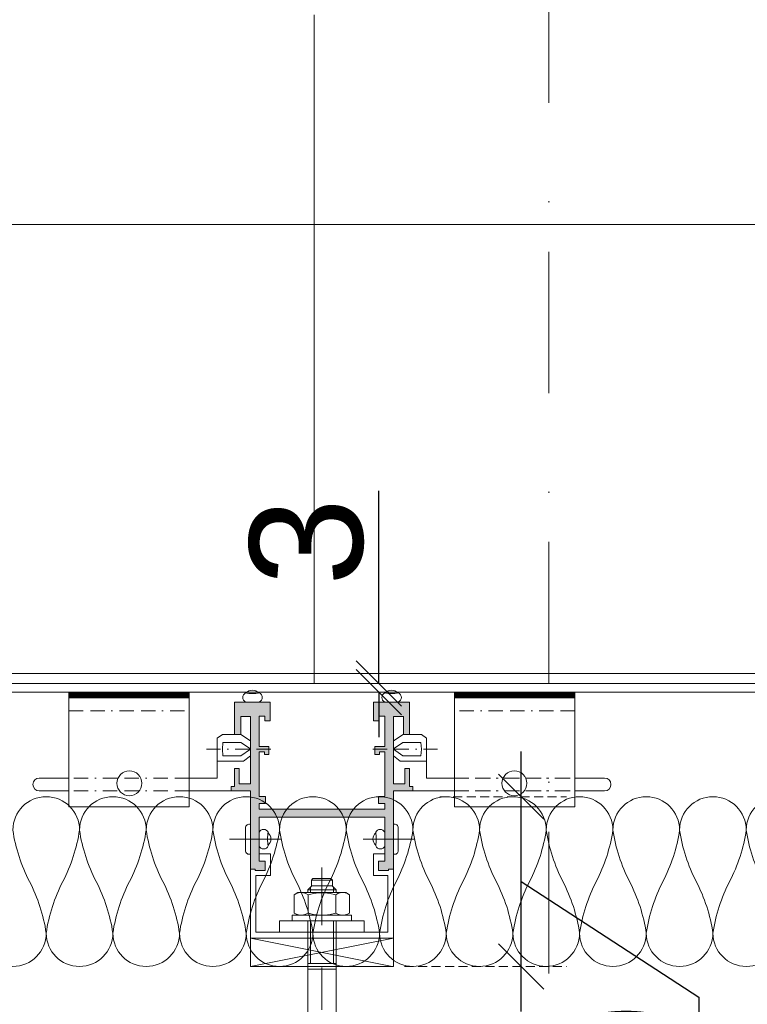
# Model space of a CAD drawing. Header units: millimetres. Extents: x 3652085 to 3778338, y -303702 to -273644.
# Tile 100 of 256: x 3674677 to 3674935, y -277091 to -276743. Entities that reach past the tile are written whole.
import ezdxf

# ---------------------------------------------------------------- set-up
doc = ezdxf.new("R2010")
doc.units = ezdxf.units.MM
doc.header["$PDMODE"] = 34
for name, pattern in [('BEQA', [20.5, 10, -7, 0, -3.5]), ('BORDERX2', [88.9, 25.4, -12.7, 25.4, -12.7, 0, -12.7]), ('HIDDEN2', [4.7625, 3.175, -1.5875])]:
    doc.linetypes.add(name, pattern=pattern)
doc.layers.add('!!!! BALCONY', color=7, linetype='Continuous')
for name, color, linetype, lineweight in [('DETAIL    (HAUSART)', 110, 'Continuous', 5), ('DIM-03    (HAUSART)', 111, 'Continuous', 5), ('INSULATION (HAUSEART)', 31, 'Continuous', 15), ('Marker - Section_Pen_No__1', 7, 'Continuous', 13)]:
    doc.layers.add(name, color=color, linetype=linetype, lineweight=lineweight)
doc.styles.add('1-20 Eng HA', font='arial.ttf', dxfattribs={"height": 40})
doc.dimstyles.new('1-20 Eng HA', dxfattribs={"dimtxt": 40, "dimasz": 16, "dimexe": 16, "dimexo": 5, "dimgap": 5, "dimtad": 1, "dimdec": 0, "dimlfac": -1, "dimzin": 0, "dimdsep": 46, "dimtxsty": '1-20 Eng HA', "dimblk": 'OBLIQUE', "dimcen": 0.09, "dimdle": 16, "dimclrd": 256, "dimclre": 256, "dimclrt": 256, "dimadec": 0, "dimazin": 0, "dimtfac": 1, "dimtdec": 0, "dimtofl": 0, "dimtmove": 0, "dimatfit": 3, "dimldrblk": 'OBLIQUE', "dimfxl": 1, "dimtolj": 1, "dimtzin": 0, "dimlwe": 0, "dimarcsym": 0})

# ---------------------------------------------------------------- blocks, each defined once
blk = doc.blocks.new('_Oblique')
at = {"color": 0, "linetype": 'ByBlock', "lineweight": -2}
blk.add_line((-0.5, -0.5), (0.5, 0.5), dxfattribs=at)
blk = doc.blocks.new('*D198')
at = {"layer": 'Defpoints', "color": 0, "lineweight": 0, "transparency": 16777216}
for p in [(3674821.03, -277017.99), (3674854.85, -277017.99), (3674808.6, -277077.99)]:
    blk.add_point(p, dxfattribs=at)
at = {"layer": 'DIM-03    (HAUSART)', "lineweight": -2, "transparency": 16777216}
for p, q in [((3674854.85, -277093.99), (3674854.85, -277001.99)), ((3674854.85, -277047.99), (3674917.71, -277088.87)), ((3674917.71, -277088.87), (3674917.71, -277156.25))]:
    blk.add_line(p, q, dxfattribs=at)
at = {"layer": 'DIM-03    (HAUSART)', "linetype": 'HIDDEN2', "lineweight": 0, "transparency": 16777216}
for p, q in [((3674826.03, -277017.99), (3674870.85, -277017.99)), ((3674813.6, -277077.99), (3674870.85, -277077.99))]:
    blk.add_line(p, q, dxfattribs=at)
at = {"layer": 'DIM-03    (HAUSART)', "lineweight": -2, "transparency": 16777216, "xscale": 16, "yscale": 16, "zscale": 16}
for p, rotation in [((3674854.85, -277017.99), 90), ((3674854.85, -277077.99), 270)]:
    blk.add_blockref('_Oblique', p, dxfattribs=dict(at, rotation=rotation))
at = {"layer": 'DIM-03    (HAUSART)', "transparency": 16777216, "insert": (3674892.29, -277122.56), "char_height": 40, "attachment_point": 5, "rotation": 90, "style": '1-20 Eng HA'}
blk.add_mtext('\\A1;60', dxfattribs=at)
blk = doc.blocks.new('*U188')
at = {"color": 7, "linetype": 'Continuous', "lineweight": 0}
for points in [[(0, 15), (4, 15)], [(0, -14.99), (0, 15)], [(4, 15), (4, -14.99)], [(4, 10.5), (6, 10.5)], [(4, -10.5), (4, 10.5)], [(6, -10.5), (6, 10.5)], [(6, 8.5), (6.75, 9.8)], [(6, 7.35), (6.1, 8.25)], [(6.1, 6.5), (6, 7.35)], [(6.1, 8.25), (6.35, 9.05)], [(6.35, 9.05), (6.75, 9.8)], [(6.75, 9.8), (13.25, 9.8)], [(13.25, 9.8), (13.65, 9.05)], [(14, 8.5), (13.25, 9.8)], [(13.65, 9.05), (13.9, 8.25)], [(13.9, 8.25), (14, 7.35)], [(14, 7.35), (13.9, 6.5)], [(14, -8.5), (14, 8.5)], [(-91.02, 3.5), (-89.52, 5)], [(-91.02, -3.5), (-91.02, 3.5)], [(-89.52, 5), (-85.02, 5)], [(-89.52, -5), (-89.52, 5)], [(-84.02, 4.8), (-85.02, 5)], [(-85.02, 5), (-85.02, -5)], [(-84.82, 3.6), (-84.97, 2.65)], [(-84.37, 4.45), (-84.82, 3.6)], [(-83.62, 5.05), (-84.37, 4.45)], [(-82.77, 5.35), (-83.62, 5.05)], [(-82.77, 5.35), (-81.22, 5.6)], [(-82.77, 2.85), (-82.67, 3.5)], [(-82.67, 3.5), (-82.32, 4.05)], [(-82.32, 4.05), (-81.82, 4.5)], [(-82.02, 1.15), (-81.82, 4.5)], [(-81.82, 4.5), (-81.77, 2.8)], [(-81.22, 5.6), (-79.67, 5.6)], [(-79.67, 5.6), (-67.53, 4.95)], [(-78.72, 3.45), (-78.12, 3.95)], [(-78.12, 3.95), (-77.22, 3.8)], [(-77.87, 1.8), (-77.72, 4.4)], [(-77.22, 3.8), (-76.87, 3.1)], [(-67.53, -1.3), (-67.53, 4.95)], [(-67.53, 3.6), (-65.18, 3.6)], [(-64.93, 3.7), (-65.18, 3.6)], [(-64.83, 4), (-64.93, 3.7)], [(-64.83, 5), (-64.83, -5)], [(-64.83, 5), (4, 5)], [(-64.83, -4), (-64.83, 4)], [(-13.05, 5), (-13.05, -5)], [(-11.05, 5), (-11.05, -5)], [(4, 4.1), (-11.05, 4.1)], [(6.35, 5.65), (6.1, 6.5)], [(6.25, 3), (6.75, 4.9)], [(6.75, 4.9), (6.35, 5.65)], [(6.75, 4.9), (13.25, 4.9)], [(13.65, 5.65), (13.25, 4.9)], [(13.25, 4.9), (13.7, 3)], [(13.9, 6.5), (13.65, 5.65)], [(14, 5), (15, 5)], [(15.89, 4.1), (14, 4.1)], [(15, 5), (16.34, 3.6)], [(15, 5), (15, -5)], [(18.44, 3.7), (16.34, 3.7)], [(16.34, 3.6), (16.34, -3.6)], [(18.94, 3.2), (18.44, 3.7)], [(18.44, -3.7), (18.44, 3.7)], [(-72.48, 0), (-92.92, 0)], [(-89.97, 0), (-64.98, 0)], [(-84.97, 2.65), (-84.67, 1.2)], [(-84.67, 1.2), (-83.87, 0.3)], [(-83.87, 0.3), (-82.47, -0.2)], [(-82.72, 2.2), (-82.77, 2.85)], [(-82.47, 1.6), (-82.72, 2.2)], [(-82.02, 1.15), (-82.47, 1.6)], [(-81.77, 2.8), (-82.02, 1.15)], [(-79.17, 3.25), (-76.47, 3.1)], [(-78.62, 2.75), (-78.72, 3.45)], [(-77.62, 2.35), (-78.62, 2.75)], [(-76.87, 3.1), (-77.62, 2.35)], [(-42.49, 0), (-57.48, 0)], [(-12.5, 0), (-27.49, 0)], [(22.89, 0), (2.5, 0)], [(6, 1), (6.25, 3)], [(6, -1), (6, 1)], [(13.7, 3), (13.95, 1)], [(13.95, 1), (13.95, -1)], [(18.94, 3.2), (18.94, -3.2)], [(-82.87, -3.65), (-81.67, -3.3)], [(-82.47, -0.2), (-81.62, -0.45)], [(-81.67, -3.3), (-80.52, -2.9)], [(-81.62, -0.45), (-80.77, -0.7)], [(-80.77, -0.7), (-76.97, -0.9)], [(-80.52, -2.9), (-76.77, -2.7)], [(-76.97, -0.9), (-76.62, -1)], [(-76.47, -2.55), (-76.77, -2.7)], [(-76.62, -1), (-76.32, -1.2)], [(-76.22, -2.25), (-76.47, -2.55)], [(-76.32, -1.2), (-76.17, -1.55)], [(-76.12, -1.9), (-76.22, -2.25)], [(-76.17, -1.55), (-76.12, -1.9)], [(-69.73, -1.65), (-69.53, -1.35)], [(-69.73, -1.95), (-69.73, -1.65)], [(-69.53, -2.25), (-69.73, -1.95)], [(-69.53, -1.35), (-69.23, -1.2)], [(-69.23, -2.4), (-69.53, -2.25)], [(-69.23, -1.2), (-67.53, -1.3)], [(-69.23, -2.4), (-67.53, -2.3)], [(-67.53, -2.3), (-67.53, -5.05)], [(6.25, -2.95), (6, -1)], [(6.75, -4.9), (6.25, -2.95)], [(13.7, -2.95), (13.25, -4.9)], [(13.95, -1), (13.7, -2.95)], [(18.44, -3.7), (18.94, -3.2)], [(-89.52, -5), (-91.02, -3.5)], [(-89.52, -5), (-85.02, -5)], [(-84.82, -4.95), (-85.02, -5)], [(-84.82, -5.05), (-84.02, -4.15)], [(-84.82, -5.05), (-84.77, -5.85)], [(-84.77, -5.85), (-82.62, -5.75)], [(-84.02, -4.15), (-82.87, -3.65)], [(-82.62, -5.75), (-81.82, -4.95)], [(-82.62, -5.75), (-81.72, -6.2)], [(-81.82, -4.95), (-81.62, -5.7)], [(-81.82, -4.95), (-81.72, -6.2)], [(-81.62, -5.7), (-81.72, -6.2)], [(-81.62, -5.7), (-78.72, -5.55)], [(-78.72, -5.55), (-78.62, -5.65)], [(-78.62, -5.55), (-77.67, -5.45)], [(-78.62, -5.65), (-76.72, -5.9)], [(-77.72, -4.55), (-77.67, -6.25)], [(-77.67, -5.45), (-76.67, -5.45)], [(-76.67, -5.55), (-76.72, -5.9)], [(-76.67, -5.55), (-76.62, -5.5)], [(-76.62, -5.5), (-76.57, -5.45)], [(-76.57, -5.45), (-67.53, -5.05)], [(-67.53, -3.6), (-65.18, -3.6)], [(-65.18, -3.6), (-64.93, -3.7)], [(-64.93, -3.7), (-64.83, -4)], [(-64.83, -5), (4, -5)], [(-13, -5), (-13.05, -5)], [(4, -4.1), (-11.05, -4.1)], [(6, -7.35), (6.1, -6.5)], [(6.1, -6.5), (6.35, -5.65)], [(6.35, -5.65), (6.75, -4.9)], [(6.75, -4.9), (13.25, -4.9)], [(13.25, -4.9), (13.65, -5.65)], [(13.65, -5.65), (13.9, -6.5)], [(13.9, -6.5), (14, -7.35)], [(15.89, -4.1), (14, -4.1)], [(14, -5), (15, -5)], [(15, -5), (16.34, -3.6)], [(18.44, -3.7), (16.34, -3.7)], [(6.1, -8.2), (6, -7.35)], [(6, -8.5), (6.75, -9.8)], [(6.35, -9.05), (6.1, -8.2)], [(6.75, -9.8), (6.35, -9.05)], [(6.75, -9.8), (13.25, -9.8)], [(14, -8.5), (13.25, -9.8)], [(13.65, -9.05), (13.25, -9.8)], [(13.9, -8.2), (13.65, -9.05)], [(14, -7.35), (13.9, -8.2)], [(4, -10.5), (6, -10.5)], [(4, -14.99), (0, -14.99)]]:
    blk.add_lwpolyline(points, dxfattribs=at)
blk = doc.blocks.new('*D196')
at = {"layer": 'Defpoints', "color": 0, "lineweight": 0, "transparency": 16777216}
for p in [(3674804.47, -276977.99), (3674824.92, -276977.99), (3674824.92, -276980.99)]:
    blk.add_point(p, dxfattribs=at)
at = {"layer": 'DIM-03    (HAUSART)', "lineweight": -2, "transparency": 16777216}
for p, q in [((3674804.47, -276977.99), (3674804.47, -276909.8)), ((3674804.47, -276980.99), (3674804.47, -276996.99))]:
    blk.add_line(p, q, dxfattribs=at)
at = {"layer": 'DIM-03    (HAUSART)', "linetype": 'HIDDEN2', "lineweight": 0, "transparency": 16777216}
for p, q in [((3674819.92, -276977.99), (3674788.47, -276977.99)), ((3674819.92, -276980.99), (3674788.47, -276980.99))]:
    blk.add_line(p, q, dxfattribs=at)
at = {"layer": 'DIM-03    (HAUSART)', "lineweight": -2, "transparency": 16777216, "xscale": 16, "yscale": 16, "zscale": 16}
for p, rotation in [((3674804.47, -276977.99), 270), ((3674804.47, -276980.99), 90)]:
    blk.add_blockref('_Oblique', p, dxfattribs=dict(at, rotation=rotation))
at = {"layer": 'DIM-03    (HAUSART)', "transparency": 16777216, "insert": (3674779.03, -276927.9), "char_height": 40, "attachment_point": 5, "rotation": 90, "style": '1-20 Eng HA'}
blk.add_mtext('\\A1;3', dxfattribs=at)

msp = doc.modelspace()

# ---------------------------------------------------------------- hatches: boundary and pattern name
at = {"layer": '!!!! BALCONY', "linetype": 'Continuous', "lineweight": 13}
h = msp.add_hatch(dxfattribs=at)
h.set_pattern_fill('NET', color=252, scale=50, angle=360, style=0)
h.set_pattern_definition([(360, (3871472.7, -411435.73), (8e-14, 158.75), []), (90, (3871472.7, -411435.73), (-158.75, 9e-14), [])])
edge = h.paths.add_edge_path()
edge.add_line((3675295.9, -277142.43), (3675410.65, -277142.43))
edge.add_line((3675410.65, -277142.43), (3675410.65, -277007.45))
edge.add_line((3675410.65, -277007.45), (3675410.65, -277001.38))
edge.add_line((3675410.65, -277001.38), (3675410.65, -276991.38))
edge.add_line((3675410.65, -276991.38), (3675410.65, -276968.2))
edge.add_line((3675410.65, -276968.2), (3675410.65, -276542.2))
edge.add_line((3675410.65, -276542.2), (3675410.65, -276522.06))
edge.add_line((3675410.65, -276522.06), (3675410.65, -276491.8))
edge.add_line((3675410.65, -276491.8), (3675410.65, -276468.46))
edge.add_line((3675410.65, -276468.46), (3675410.65, -276300.34))
edge.add_line((3675410.65, -276300.34), (3675410.65, -276257.42))
edge.add_line((3675410.65, -276257.42), (3675410.65, -275991.99))
edge.add_line((3675410.65, -275991.99), (3675410.65, -275859.99))
edge.add_line((3675410.65, -275859.99), (3675410.65, -275327.99))
edge.add_line((3675410.65, -275327.99), (3674693.98, -275327.99))
edge.add_line((3674693.98, -275327.99), (3674647.86, -275327.99))
edge.add_line((3674647.86, -275327.99), (3674647.86, -275961))
edge.add_line((3674647.86, -275961), (3674567.85, -275961))
edge.add_line((3674567.85, -275961), (3674567.85, -275991.99))
edge.add_line((3674567.85, -275991.99), (3674567.85, -275991.99))
edge.add_line((3674567.85, -275991.99), (3674567.85, -276019.38))
edge.add_line((3674567.85, -276019.38), (3674567.86, -276671.49))
edge.add_line((3674567.86, -276671.49), (3675297.06, -276671.5))
edge.add_arc((3675296.96, -276672.49), 1, 0, 83.9048, ccw=False)
edge.add_line((3675297.96, -276672.49), (3675297.96, -276673.99))
edge.add_arc((3675297.46, -276673.99), 0.5, -90, 0, ccw=False)
edge.add_line((3675297.46, -276674.49), (3675296.46, -276674.49))
edge.add_line((3675296.46, -276674.49), (3675296.46, -276673.99))
edge.add_line((3675296.46, -276673.99), (3675294.96, -276673.99))
edge.add_arc((3675294.96, -276674.99), 1, 90, 180)
edge.add_line((3675293.96, -276674.99), (3675293.96, -276686.69))
edge.add_line((3675293.96, -276686.69), (3675297.96, -276686.69))
edge.add_line((3675297.96, -276686.69), (3675297.96, -276685.69))
edge.add_line((3675297.96, -276685.69), (3675298.96, -276685.69))
edge.add_line((3675298.96, -276685.69), (3675298.96, -276686.69))
edge.add_line((3675298.96, -276686.69), (3675298.96, -276701.39))
edge.add_line((3675298.96, -276701.39), (3675296.76, -276701.39))
edge.add_line((3675296.76, -276701.39), (3675296.76, -276703.29))
edge.add_line((3675296.76, -276703.29), (3675294.96, -276703.29))
edge.add_line((3675294.96, -276703.29), (3675294.96, -276701.24))
edge.add_line((3675294.96, -276701.24), (3675288.66, -276701.24))
edge.add_arc((3675288.66, -276702.74), 1.5, 90, 180)
edge.add_line((3675287.16, -276702.74), (3675287.16, -276708.97))
edge.add_line((3675287.16, -276708.97), (3675286.86, -276709.49))
edge.add_line((3675286.86, -276709.49), (3675287.16, -276710.01))
edge.add_line((3675287.16, -276710.01), (3675287.16, -276716.24))
edge.add_arc((3675288.66, -276716.24), 1.5, 180, 270)
edge.add_line((3675288.66, -276717.74), (3675294.96, -276717.74))
edge.add_line((3675294.96, -276717.74), (3675294.96, -276715.69))
edge.add_line((3675294.96, -276715.69), (3675296.76, -276715.69))
edge.add_line((3675296.76, -276715.69), (3675296.76, -276717.59))
edge.add_line((3675296.76, -276717.59), (3675298.96, -276717.59))
edge.add_line((3675298.96, -276717.59), (3675298.96, -276726.99))
edge.add_line((3675298.96, -276726.99), (3675308.96, -276726.99))
edge.add_line((3675308.96, -276726.99), (3675308.96, -276725.49))
edge.add_line((3675308.96, -276725.49), (3675308.14, -276721.99))
edge.add_line((3675308.14, -276721.99), (3675313.89, -276721.99))
edge.add_line((3675313.89, -276721.99), (3675313.89, -276721.99))
edge.add_line((3675313.89, -276721.99), (3675319.64, -276721.99))
edge.add_line((3675319.64, -276721.99), (3675318.96, -276725.49))
edge.add_line((3675318.96, -276725.49), (3675318.96, -276737.49))
edge.add_arc((3675314.96, -276737.49), 4, 270, 360, ccw=False)
edge.add_line((3675314.96, -276741.49), (3675301.58, -276741.49))
edge.add_line((3675301.58, -276741.49), (3675301.58, -276754.49))
edge.add_arc((3675299.58, -276754.49), 2, 270, 360, ccw=False)
edge.add_line((3675299.58, -276756.49), (3675298.58, -276756.49))
edge.add_line((3675298.58, -276756.49), (3675298.58, -276760.99))
edge.add_line((3675298.58, -276760.99), (3675298.58, -276762.31))
edge.add_line((3675298.58, -276762.31), (3675298.61, -276762.36))
edge.add_line((3675298.61, -276762.36), (3675298.61, -276763.55))
edge.add_line((3675298.61, -276763.55), (3675298.61, -276766.63))
edge.add_line((3675298.61, -276766.63), (3675298.6, -276763.55))
edge.add_line((3675298.6, -276763.55), (3675298.2, -276763.55))
edge.add_arc((3675313.52, -276764.49), 15.35, 176.4674, 193.1781)
edge.add_line((3675298.58, -276767.99), (3675298.58, -276811.99))
edge.add_arc((3675297.08, -276811.99), 1.5, -90, 0, ccw=False)
edge.add_line((3675297.08, -276813.49), (3675159.32, -276813.49))
edge.add_arc((3675159.32, -276811.99), 1.5, 222.8103, 270, ccw=False)
edge.add_arc((3675189.76, -276783.79), 43, 207.5618, 222.8103, ccw=False)
edge.add_arc((3675152.97, -276802.99), 1.5, 90, 207.5617, ccw=False)
edge.add_line((3675152.97, -276801.49), (3675267.58, -276801.49))
edge.add_arc((3675267.58, -276794.49), 7, 270.0011, 359.9989)
edge.add_line((3675274.58, -276794.49), (3675274.58, -276763.55))
edge.add_line((3675274.58, -276763.55), (3675274.58, -276756.49))
edge.add_line((3675274.58, -276756.49), (3675273.58, -276756.49))
edge.add_arc((3675273.58, -276754.49), 2, 180, 270, ccw=False)
edge.add_line((3675271.58, -276754.49), (3675271.58, -276741.49))
edge.add_line((3675271.58, -276741.49), (3675270.16, -276741.49))
edge.add_line((3675270.16, -276741.49), (3675259.96, -276741.49))
edge.add_line((3675259.96, -276741.49), (3674728.56, -276741.49))
edge.add_line((3674728.56, -276741.49), (3674714.06, -276741.49))
edge.add_line((3674714.06, -276741.49), (3674706.73, -276741.49))
edge.add_line((3674706.73, -276741.49), (3674703.98, -276741.49))
edge.add_line((3674703.98, -276741.49), (3674693.98, -276741.49))
edge.add_line((3674693.98, -276741.49), (3674649.86, -276741.49))
edge.add_line((3674649.86, -276741.49), (3674639.66, -276741.49))
edge.add_line((3674639.66, -276741.49), (3674584.86, -276741.49))
edge.add_arc((3674584.86, -276737.49), 4, 180, 270, ccw=False)
edge.add_line((3674580.86, -276737.49), (3674580.86, -276728.49))
edge.add_line((3674580.86, -276728.49), (3674578.36, -276728.49))
edge.add_arc((3674574.36, -276728.49), 4, -180, 0, ccw=False)
edge.add_line((3674570.36, -276728.49), (3674567.86, -276728.49))
edge.add_line((3674567.86, -276728.49), (3674567.86, -276744.99))
edge.add_line((3674567.86, -276744.99), (3674567.88, -276744.99))
edge.add_arc((3674569.38, -276747.57), 2.99, 60.2062, 120.1949, ccw=False)
edge.add_line((3674570.87, -276744.98), (3674580.05, -276744.99))
edge.add_line((3674580.05, -276744.99), (3674588.95, -276744.99))
edge.add_line((3674588.95, -276744.99), (3674588.95, -276744.99))
edge.add_line((3674588.95, -276744.99), (3674592.18, -276744.99))
edge.add_line((3674592.18, -276744.99), (3674592.18, -276744.99))
edge.add_line((3674592.18, -276744.99), (3674597.52, -276744.99))
edge.add_line((3674597.52, -276744.99), (3674597.52, -276744.99))
edge.add_line((3674597.52, -276744.99), (3674600.65, -276744.99))
edge.add_line((3674600.65, -276744.99), (3674600.65, -276744.99))
edge.add_line((3674600.65, -276744.99), (3674606.35, -276744.99))
edge.add_line((3674606.35, -276744.99), (3674606.35, -276744.99))
edge.add_line((3674606.35, -276744.99), (3674613.95, -276744.99))
edge.add_line((3674613.95, -276744.99), (3674613.95, -276744.99))
edge.add_line((3674613.95, -276744.99), (3674624.39, -276744.99))
edge.add_line((3674624.39, -276744.99), (3674624.39, -276744.99))
edge.add_line((3674624.39, -276744.99), (3674626.27, -276744.99))
edge.add_line((3674626.27, -276744.99), (3674628.04, -276744.99))
edge.add_line((3674628.04, -276744.99), (3674632.19, -276744.2))
edge.add_line((3674632.19, -276744.2), (3674632.97, -276744.99))
edge.add_line((3674632.97, -276744.99), (3674641.86, -276744.99))
edge.add_line((3674641.86, -276744.99), (3674647.86, -276744.99))
edge.add_line((3674647.86, -276744.99), (3674647.86, -276977.99))
edge.add_line((3674647.86, -276977.99), (3675257.31, -276977.99))
edge.add_line((3675257.31, -276977.99), (3675257.31, -277142.43))
edge.add_line((3675257.31, -277142.43), (3675295.9, -277142.43))
at = {"layer": 'DETAIL    (HAUSART)', "true_color": 0x000000}
h = msp.add_hatch(dxfattribs=at)
h.set_pattern_fill('ANSI38', color=18, scale=0.1, angle=270)
h.set_pattern_definition([(315, (8574463.4739, 27212672.3913), (0.2245064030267, 0.2245064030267), []), (45, (8574463.4739, 27212672.3913), (0.2245064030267, 0.6735192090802), [0.79375, -0.47625])])
h.paths.add_polyline_path([(3674694.86, -276981), (3674694.86, -276983), (3674737.44, -276983), (3674737.44, -276981)])
h = msp.add_hatch(dxfattribs=at)
h.set_pattern_fill('ANSI38', color=18, scale=0.1, angle=270)
h.set_pattern_definition([(315, (8574327.07223, 27212672.3913), (0.2245064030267, 0.2245064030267), []), (45, (8574327.07223, 27212672.3913), (0.2245064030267, 0.6735192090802), [0.79375, -0.47625])])
h.paths.add_polyline_path([(3674831.26, -276981), (3674831.26, -276983), (3674873.84, -276983), (3674873.84, -276981)])
at = {"layer": 'DETAIL    (HAUSART)', "lineweight": 0}
h = msp.add_hatch(color=256, dxfattribs=at)
h.set_gradient(color1=(51, 51, 51), color2=(0, 0, 0), one_color=1, name='HEMISPHERICAL')
h.paths.add_polyline_path([(3674809.62, -277043.65), (3674807.94, -277043.65), (3674807.94, -277044.1), (3674804.37, -277044.1), (3674804.37, -277040.78), (3674806.58, -277040.78), (3674806.58, -277027.96), (3674806.58, -277025.19), (3674762.12, -277025.19), (3674762.12, -277027.96), (3674762.12, -277040.78), (3674764.33, -277040.78), (3674764.33, -277044.1), (3674760.76, -277044.1), (3674760.76, -277043.65), (3674759.08, -277043.65), (3674759.08, -277027.96), (3674759.08, -277015.95), (3674752.19, -277015.95), (3674752.19, -277014.44), (3674753.38, -277014.44), (3674753.38, -277008.02), (3674755.03, -277008.02), (3674755.03, -277013.41), (3674759.08, -277013.41), (3674759.08, -277012.95), (3674759.08, -276989.58), (3674755.67, -276989.58), (3674755.67, -276995.94), (3674753.39, -276995.94), (3674753.39, -276984.52), (3674766.09, -276984.52), (3674766.09, -276991.22), (3674764.2, -276991.22), (3674764.2, -276989.53), (3674762.12, -276989.53), (3674762.12, -277000.25), (3674765.59, -277000.25), (3674765.59, -277003.02), (3674763.98, -277003.02), (3674763.98, -277002.1), (3674762.12, -277002.1), (3674762.12, -277012.95), (3674762.12, -277017.9), (3674764.4, -277017.9), (3674764.4, -277020.34), (3674762.12, -277020.34), (3674762.12, -277022.44), (3674806.58, -277022.44), (3674806.58, -277020.34), (3674804.3, -277020.34), (3674804.3, -277017.9), (3674806.58, -277017.9), (3674806.58, -277012.95), (3674806.58, -277002.1), (3674804.72, -277002.1), (3674804.72, -277003.02), (3674803.11, -277003.02), (3674803.11, -277000.25), (3674806.58, -277000.25), (3674806.58, -276989.53), (3674804.5, -276989.53), (3674804.5, -276991.22), (3674802.61, -276991.22), (3674802.61, -276984.52), (3674815.3, -276984.52), (3674815.3, -276995.94), (3674813.14, -276995.94), (3674813.14, -276989.58), (3674809.62, -276989.58), (3674809.62, -277012.95), (3674809.62, -277013.41), (3674813.67, -277013.41), (3674813.67, -277008.02), (3674815.32, -277008.02), (3674815.32, -277014.44), (3674816.51, -277014.44), (3674816.51, -277015.95), (3674809.62, -277015.95), (3674809.62, -277027.96)])

# ---------------------------------------------------------------- linework, layer by layer
at = {"color": 0, "linetype": 'Continuous', "lineweight": 0, "elevation": -0.54}
msp.add_lwpolyline([(3675257.31, -276980.99), (3675257.31, -276977.99), (3674644.86, -276977.99), (3674644.86, -276980.99), (3675257.31, -276980.99)], close=True, dxfattribs=at)
at = {"layer": 'DETAIL    (HAUSART)', "color": 0, "linetype": 'BORDERX2', "lineweight": 0, "ltscale": 0.2}
for p, q in [((3674694.86, -276987.64, -0.54), (3674737.44, -276987.64, -0.54)), ((3674873.84, -276987.64, -0.54), (3674831.26, -276987.64, -0.54)), ((3674766.32, -277001.15, -0.54), (3674743.51, -277001.15, -0.54)), ((3674802.38, -277001.15, -0.54), (3674825.19, -277001.15, -0.54)), ((3674737.44, -277011.39, -0.54), (3674694.86, -277011.39, -0.54)), ((3674830.92, -277011.39, -0.54), (3674873.5, -277011.39, -0.54)), ((3674831.26, -277011.39, -0.54), (3674873.84, -277011.39, -0.54)), ((3674737.44, -277015.95, -0.54), (3674694.86, -277015.95, -0.54)), ((3674830.92, -277015.95, -0.54), (3674873.5, -277015.95, -0.54)), ((3674831.26, -277015.95, -0.54), (3674873.84, -277015.95, -0.54))]:
    msp.add_line(p, q, dxfattribs=at)
at = {"layer": 'DETAIL    (HAUSART)', "color": 0, "lineweight": 0}
for p, q in [((3674747.35, -277011.39, -0.54), (3674747.35, -277005.45, -0.54)), ((3674821.35, -277011.39, -0.54), (3674821.35, -277005.45, -0.54)), ((3674757.35, -277037.01, -0.54), (3674757.35, -277029.05, -0.54)), ((3674811.35, -277037.01, -0.54), (3674811.35, -277029.05, -0.54)), ((3674751.6, -277033.02, -0.54), (3674769.82, -277033.02, -0.54)), ((3674817.1, -277033.02, -0.54), (3674798.88, -277033.02, -0.54)), ((3674761.02, -277045.87, -0.54), (3674761.02, -277055.9, -0.54)), ((3674809.21, -277077.99, -0.54), (3674759.08, -277067.99, -0.54)), ((3674809.62, -277067.99, -0.54), (3674759.08, -277077.98, -0.54))]:
    msp.add_line(p, q, dxfattribs=at)
at = {"layer": 'DETAIL    (HAUSART)', "color": 0, "lineweight": 0, "elevation": -0.54}
for points in [[(3674694.86, -276983), (3674737.44, -276983), (3674737.44, -276981), (3674694.86, -276981)], [(3674831.26, -276983), (3674873.84, -276983), (3674873.84, -276981), (3674831.26, -276981)], [(3674694.86, -277021.54), (3674737.44, -277021.54), (3674737.44, -276983), (3674694.86, -276983)], [(3674873.84, -277021.54), (3674831.26, -277021.54), (3674831.26, -276983), (3674873.84, -276983)], [(3674809.62, -277077.98), (3674759.08, -277077.98), (3674759.08, -277067.99), (3674809.62, -277067.99)]]:
    msp.add_lwpolyline(points, close=True, dxfattribs=at)
for points in [[(3674762.13, -276984.52), (3674757.36, -276984.52, -0.633904), (3674757.36, -276981.3, 0.093271), (3674762.13, -276981.3, -0.698074), (3674762.13, -276984.52), (3674757.36, -276984.52)], [(3674811.34, -276984.52), (3674806.57, -276984.52, -0.633904), (3674806.57, -276981.3, 0.093271), (3674811.34, -276981.3, -0.698074), (3674811.34, -276984.52), (3674806.57, -276984.52)], [(3674762.12, -277035.33), (3674762.12, -277030.56, -0.633904), (3674765.34, -277030.56, 0.093271), (3674765.34, -277035.33, -0.698074), (3674762.12, -277035.33), (3674762.12, -277030.56)], [(3674806.58, -277035.33), (3674806.58, -277030.56, 0.633904), (3674803.36, -277030.56, -0.093271), (3674803.36, -277035.33, 0.698074), (3674806.58, -277035.33), (3674806.58, -277030.56)], [(3674806.58, -277035.33), (3674806.58, -277030.56, 0.633904), (3674803.36, -277030.56, -0.093271), (3674803.36, -277035.33, 0.698074), (3674806.58, -277035.33), (3674806.58, -277030.56)]]:
    msp.add_lwpolyline(points, format="xyb", close=True, dxfattribs=at)
for points in [[(3674747.35, -277005.45), (3674747.35, -277005.45), (3674747.35, -276997.34), (3674749.14, -276995.94), (3674753.39, -276995.94), (3674753.39, -276995.94), (3674753.39, -276995.94)], [(3674747.35, -277005.45), (3674756.65, -277005.45), (3674759.08, -277003.59), (3674759.08, -277000.25), (3674759.08, -276998.18), (3674755.67, -276995.94)], [(3674749.19, -277001.15), (3674749.35, -276998.79), (3674755.72, -276998.79), (3674759.08, -277001.08)], [(3674821.35, -277005.45), (3674812.05, -277005.45), (3674809.62, -277003.59), (3674809.62, -277000.25), (3674809.62, -276998.18), (3674813.03, -276995.94)], [(3674819.51, -277001.15), (3674819.35, -276998.79), (3674812.98, -276998.79), (3674809.62, -277001.08)], [(3674821.35, -277005.45), (3674821.35, -277005.45), (3674821.35, -276997.34), (3674819.56, -276995.94), (3674815.3, -276995.94), (3674815.3, -276995.94), (3674815.3, -276995.94)], [(3674749.19, -277001.15), (3674749.35, -277003.51), (3674755.72, -277003.51), (3674759.08, -277001.21)], [(3674819.51, -277001.15), (3674819.35, -277003.51), (3674812.98, -277003.51), (3674809.62, -277001.21)], [(3674737.44, -277011.39), (3674747.35, -277011.39)], [(3674831.26, -277011.39), (3674821.35, -277011.39)], [(3674752.19, -277015.95), (3674751.6, -277015.95), (3674737.44, -277015.95)], [(3674809.72, -277015.95), (3674817.21, -277015.95), (3674831.37, -277015.95)], [(3674762.12, -277040.2), (3674762.12, -277040.78), (3674764.33, -277040.78), (3674764.33, -277044.1), (3674760.76, -277044.1), (3674760.76, -277043.65), (3674759.08, -277043.65), (3674759.08, -277026.15)], [(3674759.08, -277067.99), (3674809.62, -277067.99), (3674809.62, -277043.65), (3674807.94, -277043.65), (3674807.94, -277044.1), (3674804.37, -277044.1), (3674804.37, -277040.78), (3674806.58, -277040.78), (3674806.58, -277038.15), (3674802.59, -277038.15), (3674802.59, -277045.87), (3674807.68, -277045.87), (3674807.68, -277065.9), (3674761.02, -277065.9), (3674761.02, -277045.87), (3674766.11, -277045.87), (3674766.11, -277038.15), (3674762.12, -277038.15), (3674762.12, -277040.78), (3674764.33, -277040.78), (3674764.33, -277044.1), (3674760.76, -277044.1), (3674760.76, -277043.65), (3674759.08, -277043.65), (3674759.08, -277067.99)]]:
    msp.add_lwpolyline(points, dxfattribs=at)
for points in [[(3674694.86, -277015.95), (3674684.4, -277015.95, -1), (3674684.4, -277011.39), (3674694.86, -277011.39)], [(3674873.84, -277015.95), (3674884.3, -277015.95, 1), (3674884.3, -277011.39), (3674873.84, -277011.39)]]:
    msp.add_lwpolyline(points, format="xyb", dxfattribs=at)
at = {"layer": 'DETAIL    (HAUSART)', "color": 0, "lineweight": 0}
for centre in [(3674716.27, -277013.26, -0.54), (3674852.43, -277013.26, -0.54)]:
    msp.add_circle(centre, 4.41, dxfattribs=at)
for centre, radius, start, end in [((3674759.74, -276983.11, -0.54), 2.79, 39.3583, 140.6417), ((3674808.96, -276983.11, -0.54), 2.79, 39.3583, 140.6417), ((3674758.61, -277028.98, -0.54), 1.27, 68.4887, 183.3592), ((3674810.09, -277028.98, -0.54), 1.27, 356.6408, 111.5113), ((3674778.01, -277032.95, -0.54), 12.89, 169.3428, 190.6572), ((3674763.53, -277032.95, -0.54), 2.79, 309.3583, 50.6417), ((3674805.17, -277032.95, -0.54), 2.79, 129.3583, 230.6417), ((3674805.17, -277032.95, -0.54), 2.79, 129.3583, 230.6417), ((3674790.69, -277032.95, -0.54), 12.89, 349.3428, 10.6572), ((3674790.69, -277032.95, -0.54), 12.89, 349.3428, 10.6572), ((3674758.61, -277037.09, -0.54), 1.27, 176.6408, 291.5113), ((3674763.73, -277034.74, -0.54), 1.72, 200.1734, 339.8266), ((3674804.97, -277034.74, -0.54), 1.72, 200.1734, 339.8266), ((3674804.97, -277034.74, -0.54), 1.72, 200.1734, 339.8266), ((3674810.09, -277037.09, -0.54), 1.27, 248.4887, 3.3592)]:
    msp.add_arc(centre, radius, start, end, dxfattribs=at)
at = {"layer": 'DIM-03    (HAUSART)', "color": 0, "lineweight": 0, "elevation": -0.54}
msp.add_lwpolyline([(3674809.62, -277043.65), (3674807.94, -277043.65), (3674807.94, -277044.1), (3674804.37, -277044.1), (3674804.37, -277040.78), (3674806.58, -277040.78), (3674806.58, -277027.96), (3674806.58, -277025.19), (3674762.12, -277025.19), (3674762.12, -277027.96), (3674762.12, -277040.78), (3674764.33, -277040.78), (3674764.33, -277044.1), (3674760.76, -277044.1), (3674760.76, -277043.65), (3674759.08, -277043.65), (3674759.08, -277027.96), (3674759.08, -277015.95), (3674752.19, -277015.95), (3674752.19, -277014.44), (3674753.38, -277014.44), (3674753.38, -277008.02), (3674755.03, -277008.02), (3674755.03, -277013.41), (3674759.08, -277013.41), (3674759.08, -277012.95), (3674759.08, -276989.58), (3674755.67, -276989.58), (3674755.67, -276995.94), (3674753.39, -276995.94), (3674753.39, -276984.52), (3674766.09, -276984.52), (3674766.09, -276991.22), (3674764.2, -276991.22), (3674764.2, -276989.53), (3674762.12, -276989.53), (3674762.12, -277000.25), (3674765.59, -277000.25), (3674765.59, -277003.02), (3674763.98, -277003.02), (3674763.98, -277002.1), (3674762.12, -277002.1), (3674762.12, -277012.95), (3674762.12, -277017.9), (3674764.4, -277017.9), (3674764.4, -277020.34), (3674762.12, -277020.34), (3674762.12, -277022.44), (3674806.58, -277022.44), (3674806.58, -277020.34), (3674804.3, -277020.34), (3674804.3, -277017.9), (3674806.58, -277017.9), (3674806.58, -277012.95), (3674806.58, -277002.1), (3674804.72, -277002.1), (3674804.72, -277003.02), (3674803.11, -277003.02), (3674803.11, -277000.25), (3674806.58, -277000.25), (3674806.58, -276989.53), (3674804.5, -276989.53), (3674804.5, -276991.22), (3674802.61, -276991.22), (3674802.61, -276984.52), (3674815.3, -276984.52), (3674815.3, -276995.94), (3674813.14, -276995.94), (3674813.14, -276989.58), (3674809.62, -276989.58), (3674809.62, -277012.95), (3674809.62, -277013.41), (3674813.67, -277013.41), (3674813.67, -277008.02), (3674815.32, -277008.02), (3674815.32, -277014.44), (3674816.51, -277014.44), (3674816.51, -277015.95), (3674809.62, -277015.95), (3674809.62, -277027.96), (3674809.62, -277043.65)], close=True, dxfattribs=at)
at = {"layer": 'INSULATION (HAUSEART)', "elevation": -0.54}
for points in [[(3674946.22, -277066.2, -1), (3674922.64, -277066.2, -0.082141), (3674928.53, -277047.99, 0.082141), (3674934.43, -277029.78, 1), (3674910.85, -277029.78, 0.082141), (3674916.74, -277047.99, -0.082141), (3674922.64, -277066.2, -1), (3674899.06, -277066.2, -0.082141), (3674904.95, -277047.99, 0.082141), (3674910.85, -277029.78, 1), (3674887.27, -277029.78, 0.082141), (3674893.16, -277047.99, -0.082141), (3674899.06, -277066.2, -1), (3674875.48, -277066.2, -0.082141), (3674881.37, -277047.99, 0.082141), (3674887.27, -277029.78, 1), (3674863.68, -277029.78, 0.082141), (3674869.58, -277047.99, -0.082141), (3674875.48, -277066.2, -1), (3674851.89, -277066.2, -0.082141), (3674857.79, -277047.99, 0.082141), (3674863.68, -277029.78, 1), (3674840.1, -277029.78, 0.082141), (3674846, -277047.99, -0.082141), (3674851.89, -277066.2, -1), (3674828.31, -277066.2, -0.082141), (3674834.21, -277047.99, 0.082141), (3674840.1, -277029.78, 1), (3674816.52, -277029.78, 0.082141), (3674822.42, -277047.99, -0.082141), (3674828.31, -277066.2, -1), (3674804.73, -277066.2, -0.082141), (3674810.62, -277047.99, 0.082141), (3674816.52, -277029.78, 1), (3674792.94, -277029.78, 0.082141), (3674798.83, -277047.99, -0.082141), (3674804.73, -277066.2, -1), (3674781.15, -277066.2, -0.082141), (3674787.04, -277047.99, 0.082141), (3674792.94, -277029.78, 1), (3674769.36, -277029.78, 0.082141), (3674775.25, -277047.99, -0.082141), (3674781.15, -277066.2, -1), (3674757.56, -277066.2, -0.082141), (3674763.46, -277047.99, 0.082141), (3674769.36, -277029.78, 1), (3674745.77, -277029.78, 0.082141), (3674751.67, -277047.99, -0.082141), (3674757.56, -277066.2, -1), (3674733.98, -277066.2, -0.082141), (3674739.88, -277047.99, 0.082141), (3674745.77, -277029.78, 1), (3674722.19, -277029.78, 0.082141), (3674728.09, -277047.99, -0.082141), (3674733.98, -277066.2, -1), (3674710.4, -277066.2, -0.082141), (3674716.3, -277047.99, 0.082141), (3674722.19, -277029.78, 1), (3674698.61, -277029.78, 0.082141), (3674704.5, -277047.99, -0.082141), (3674710.4, -277066.2, -1), (3674686.82, -277066.2, -0.082141), (3674692.71, -277047.99, 0.082141), (3674698.61, -277029.78, 1), (3674675.03, -277029.78, 0.082141), (3674680.92, -277047.99, -0.082141), (3674686.82, -277066.2, -1), (3674663.24, -277066.2, -0.082141)], [(3674958.01, -277029.78, 1), (3674934.43, -277029.78, 0.082141), (3674940.33, -277047.99, -0.082141)]]:
    msp.add_lwpolyline(points, format="xyb", dxfattribs=at)
at = {"layer": 'Marker - Section_Pen_No__1', "color": 7, "linetype": 'BEQA', "lineweight": 13, "ltscale": 5, "elevation": -0.54}
msp.add_lwpolyline([(3674864.65, -274773.27), (3674864.65, -277907.17)], dxfattribs=at)

# ---------------------------------------------------------------- block references
at = {"lineweight": 0, "rotation": 89.99999999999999}
msp.add_blockref('*U188', (3674784.35, -277065.9, -0.54), dxfattribs=at)

# ---------------------------------------------------------------- dimensions: what is measured, and where the dimension line sits
at = {"layer": 'DIM-03    (HAUSART)'}
dim = msp.add_linear_dim(base=(3674804.47, -276977.99, -0.54), p1=(3674824.92, -276980.99, -0.54), p2=(3674824.92, -276977.99, -0.54), angle=270, dimstyle='1-20 Eng HA', dxfattribs=at)
dim.commit()
dim.dimension.update_dxf_attribs({"geometry": '*D196', "text_midpoint": (3674779.03, -276927.9, -0.54)})
dim = msp.add_linear_dim(base=(3674854.85, -277017.99, -0.54), p1=(3674808.6, -277077.99, -0.54), p2=(3674821.03, -277017.99, -0.54), angle=90, dimstyle='1-20 Eng HA', override={"dimtmove": 1}, dxfattribs=at)
dim.commit()
dim.dimension.update_dxf_attribs({"geometry": '*D198', "text_midpoint": (3674917.71, -277093.87, -0.54), "dimtype": 160})

doc.saveas('drawing.dxf')
